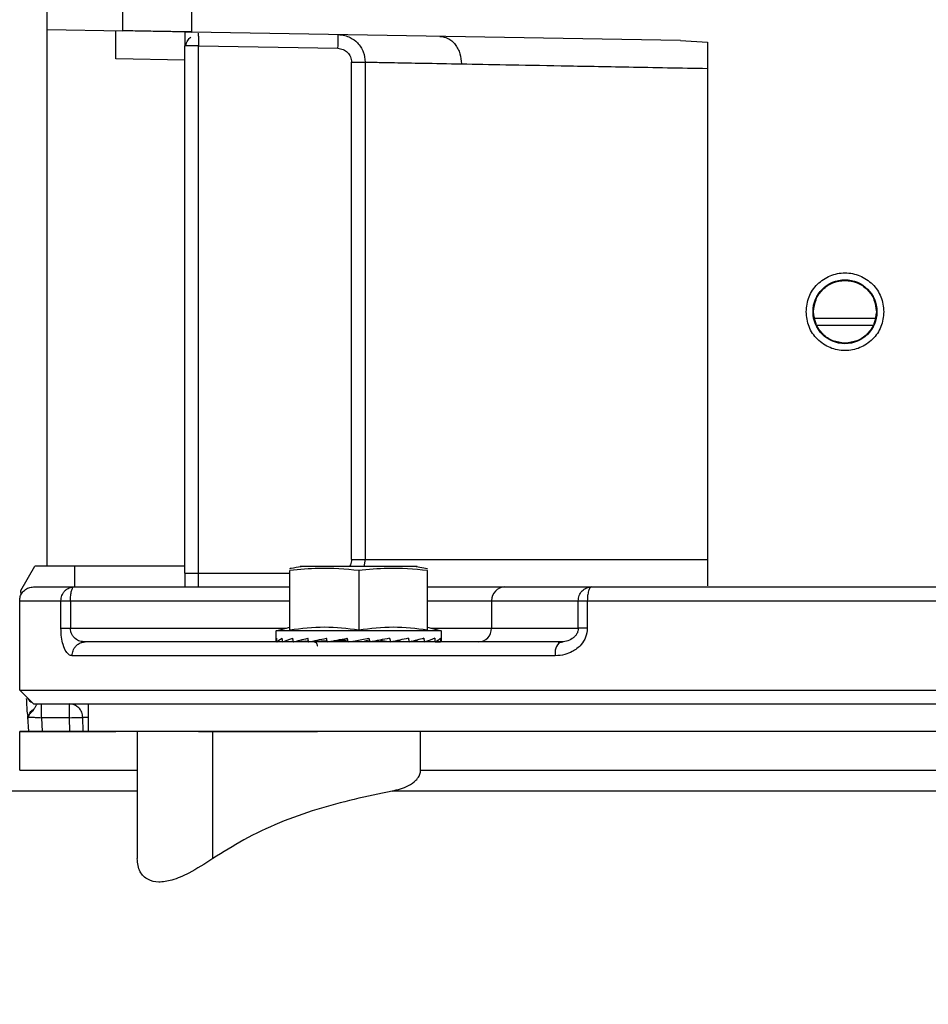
# Model space of a CAD drawing. Header units: inches. Extents: x 170 to 312, y 215 to 248.
# Tile 114 of 216: x 206.606 to 206.768, y 224.111 to 224.287. Entities that reach past the tile are written whole.
import ezdxf

# ---------------------------------------------------------------- set-up
doc = ezdxf.new("R2010")
doc.units = ezdxf.units.IN
doc.header["$LTSCALE"] = 0.25
doc.header["$MEASUREMENT"] = 0
doc.layers.add('ANNOTATIONS', color=1, linetype='Continuous')
doc.layers.add('STANDARD MOTOR RH', color=7, linetype='Continuous')
doc.styles.add('ARIAL', font='arial.ttf', dxfattribs={"height": 0.09375})
doc.dimstyles.new('STANDARD$0', dxfattribs={"dimtxt": 0.09375, "dimasz": 0.09375, "dimexe": 0.03125, "dimexo": 0.046875, "dimgap": 0.09, "dimtad": 0, "dimtih": 1, "dimtoh": 1, "dimdec": 4, "dimzin": 0, "dimdsep": 46, "dimtxsty": 'ARIAL', "dimcen": 0.09, "dimadec": 0, "dimazin": 0, "dimtfac": 1, "dimtdec": 4, "dimtofl": 0, "dimtmove": 0, "dimatfit": 1, "dimfxl": 1, "dimtolj": 1, "dimtzin": 0, "dimarcsym": 0})

# ---------------------------------------------------------------- blocks, each defined once
blk = doc.blocks.new('*D180')
at = {"layer": 'ANNOTATIONS', "color": 0, "lineweight": -2, "transparency": 16777216}
for p, q in [((205.9633579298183, 223.5853893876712), (205.9633579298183, 225.1525490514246)), ((207.0569764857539, 224.5784115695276), (207.0569764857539, 225.1525490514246)), ((206.0571079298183, 225.1212990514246), (206.2250572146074, 225.1212990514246)), ((206.9632264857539, 225.1212990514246), (206.7952772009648, 225.1212990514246))]:
    blk.add_line(p, q, dxfattribs=at)
at = {"layer": 'ANNOTATIONS', "color": 0, "transparency": 16777216}
for points in [[(206.0571079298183, 225.1369240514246), (206.0571079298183, 225.1056740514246), (205.9633579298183, 225.1212990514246)], [(206.9632264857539, 225.1369240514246), (206.9632264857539, 225.1056740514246), (207.0569764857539, 225.1212990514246)]]:
    blk.add_solid(points, dxfattribs=at)
at = {"layer": 'defpoints', "color": 0, "transparency": 16777216}
for p in [(205.9633579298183, 225.1212990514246), (207.0569764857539, 224.5315365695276), (205.9633579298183, 223.5385143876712)]:
    blk.add_point(p, dxfattribs=at)
at = {"layer": 'ANNOTATIONS', "color": 0, "transparency": 16777216, "insert": (206.5101672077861, 225.1212990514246), "char_height": 0.09375, "attachment_point": 5, "style": 'ARIAL'}
blk.add_mtext('\\A1;17 3/8"', dxfattribs=at)
blk = doc.blocks.new('*D165')
at = {"layer": 'ANNOTATIONS', "color": 0, "lineweight": -2, "transparency": 16777216}
for p, q in [((205.9633591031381, 223.5853893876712), (205.9633591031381, 225.5862628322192)), ((207.1867319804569, 225.0116590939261), (207.1867319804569, 225.5862628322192)), ((206.0571091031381, 225.5550128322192), (206.3939494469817, 225.5550128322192)), ((207.0929819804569, 225.5550128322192), (206.7561416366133, 225.5550128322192))]:
    blk.add_line(p, q, dxfattribs=at)
at = {"layer": 'ANNOTATIONS', "color": 0, "transparency": 16777216}
for points in [[(206.0571091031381, 225.5706378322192), (206.0571091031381, 225.5393878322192), (205.9633591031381, 225.5550128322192)], [(207.0929819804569, 225.5706378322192), (207.0929819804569, 225.5393878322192), (207.1867319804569, 225.5550128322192)]]:
    blk.add_solid(points, dxfattribs=at)
at = {"layer": 'defpoints', "color": 0, "transparency": 16777216}
for p in [(207.1867319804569, 225.5550128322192), (207.1867319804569, 224.9647840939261), (205.9633591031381, 223.5385143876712)]:
    blk.add_point(p, dxfattribs=at)
at = {"layer": 'ANNOTATIONS', "color": 0, "transparency": 16777216, "insert": (206.5750455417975, 225.5550128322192), "char_height": 0.09375, "attachment_point": 5, "style": 'ARIAL'}
blk.add_mtext('\\A1;20"', dxfattribs=at)

msp = doc.modelspace()

# ---------------------------------------------------------------- linework, layer by layer
at = {"layer": 'STANDARD MOTOR RH'}
for p, q in [((206.610510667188, 224.1889823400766), (206.610510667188, 224.7007932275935)), ((206.6240441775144, 224.2847410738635), (206.6240441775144, 224.2910981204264)), ((206.6363473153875, 224.2893803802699), (206.6363473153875, 224.284526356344)), ((206.610510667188, 224.2849769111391), (206.6240441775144, 224.2847410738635)), ((206.7237855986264, 224.2829998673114), (206.6363473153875, 224.284526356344)), ((206.6375776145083, 224.2820436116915), (206.6351170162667, 224.2820436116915)), ((206.6351170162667, 224.1877515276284), (206.6351170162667, 224.2820436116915)), ((206.6375776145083, 224.1852910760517), (206.6375776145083, 224.2820436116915)), ((206.6375776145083, 224.2820436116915), (206.662526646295, 224.2816083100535)), ((206.7237855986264, 224.2829998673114), (206.7286209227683, 224.2826965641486)), ((206.7286209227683, 224.2826965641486), (206.7286209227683, 224.1855175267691)), ((206.6351170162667, 224.2794969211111), (206.6228138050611, 224.2797116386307)), ((206.6649527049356, 224.2791478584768), (206.6674047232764, 224.2791478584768)), ((206.6649527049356, 224.1902125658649), (206.6649527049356, 224.2791478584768)), ((206.6674047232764, 224.2791478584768), (206.6674047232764, 224.1902125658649)), ((206.7586919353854, 224.2332734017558), (206.7477707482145, 224.2332734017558)), ((206.6649527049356, 224.1902125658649), (206.7286209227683, 224.1902125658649)), ((206.6674047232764, 224.1902125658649), (206.6671559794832, 224.188921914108)), ((206.6058147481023, 224.1846838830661), (206.6082961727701, 224.1889823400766)), ((206.6351170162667, 224.1889823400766), (206.6082961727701, 224.1889823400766)), ((206.6154320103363, 224.1852910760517), (206.6154320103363, 224.1889823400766)), ((206.6766893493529, 224.188921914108), (206.6557739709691, 224.188921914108)), ((206.6765434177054, 224.1889442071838), (206.678534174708, 224.188608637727)), ((206.6351170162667, 224.1877515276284), (206.6539284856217, 224.1877515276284)), ((206.6539284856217, 224.1775665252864), (206.6539284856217, 224.1882396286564)), ((206.6662316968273, 224.1882396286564), (206.6662316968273, 224.1775665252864)), ((206.6785348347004, 224.1775665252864), (206.6785348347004, 224.1882396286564)), ((206.6153080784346, 224.1852910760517), (206.6539284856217, 224.1852910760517)), ((206.6923763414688, 224.1852910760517), (206.7078983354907, 224.1852910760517)), ((206.6058561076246, 224.1838936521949), (206.6058147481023, 224.1846838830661)), ((206.6055894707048, 224.1668365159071), (206.6055894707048, 224.1828306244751)), ((206.6055894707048, 224.1828306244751), (206.6129703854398, 224.1828306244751)), ((206.6129703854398, 224.1779091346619), (206.6129703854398, 224.1828306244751)), ((206.6146712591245, 224.1828306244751), (206.6146712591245, 224.1779091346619)), ((206.6146712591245, 224.1828306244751), (206.6539284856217, 224.1828306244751)), ((206.6785348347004, 224.1828306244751), (206.7055215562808, 224.1828306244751)), ((206.6899995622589, 224.1828306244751), (206.6899995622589, 224.1779091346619)), ((206.7055215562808, 224.1779091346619), (206.7055215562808, 224.1828306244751)), ((206.7071301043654, 224.1828306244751), (206.7993244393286, 224.1828306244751)), ((206.7071301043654, 224.1828306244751), (206.7071301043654, 224.1779091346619)), ((206.6129703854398, 224.1779091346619), (206.6533045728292, 224.1779091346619)), ((206.6514678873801, 224.1774169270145), (206.6539284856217, 224.1780763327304)), ((206.6785348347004, 224.1780763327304), (206.680995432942, 224.1774169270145)), ((206.6791588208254, 224.1779091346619), (206.7055215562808, 224.1779091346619)), ((206.6514678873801, 224.17579481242), (206.6514678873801, 224.1774169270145)), ((206.680995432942, 224.1774169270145), (206.6514678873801, 224.1774169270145)), ((206.6680425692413, 224.1761127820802), (206.6681968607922, 224.1754627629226)), ((206.680995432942, 224.1774169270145), (206.680995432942, 224.17579481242)), ((206.6164373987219, 224.1752756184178), (206.6172855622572, 224.1754486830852)), ((206.6172855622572, 224.1754486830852), (206.6168196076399, 224.1755237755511)), ((206.6169015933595, 224.1755102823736), (206.6172855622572, 224.1754486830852)), ((206.6515892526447, 224.1754627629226), (206.6515992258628, 224.1754633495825)), ((206.6515992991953, 224.1754627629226), (206.6526024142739, 224.1755067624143)), ((206.6525770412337, 224.1754627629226), (206.6526063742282, 224.1754639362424)), ((206.654529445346, 224.1755501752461), (206.6526064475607, 224.1754627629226)), ((206.6544954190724, 224.1754627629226), (206.6545418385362, 224.175465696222)), ((206.657248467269, 224.1756000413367), (206.6545422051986, 224.1754627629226)), ((206.6572135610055, 224.1754627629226), (206.6572736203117, 224.1754680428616)), ((206.6605718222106, 224.1756686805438), (206.6572745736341, 224.1754627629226)), ((206.6598324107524, 224.175609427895), (206.6599017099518, 224.1756270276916)), ((206.6598789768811, 224.175625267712), (206.6598324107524, 224.175609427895)), ((206.6638754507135, 224.175752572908), (206.6606173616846, 224.1754627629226)), ((206.6631449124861, 224.175609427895), (206.6642597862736, 224.1758124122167)), ((206.6638754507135, 224.175752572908), (206.6631449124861, 224.175609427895)), ((206.6681280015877, 224.175752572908), (206.6672845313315, 224.175609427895)), ((206.6701332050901, 224.175752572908), (206.669318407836, 224.175609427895)), ((206.6701207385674, 224.1758071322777), (206.6701332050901, 224.175752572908)), ((206.6701332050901, 224.175752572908), (206.6719170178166, 224.1754627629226)), ((206.6729439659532, 224.1756604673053), (206.6752497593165, 224.1754627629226)), ((206.675188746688, 224.1754627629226), (206.6742287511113, 224.1755226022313)), ((206.6779211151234, 224.1754627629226), (206.6757427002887, 224.1755730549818)), ((206.6758304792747, 224.1755935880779), (206.6779679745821, 224.1754627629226)), ((206.6798568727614, 224.1754627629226), (206.678221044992, 224.1755366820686)), ((206.6782476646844, 224.1755448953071), (206.6798862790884, 224.1754627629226)), ((206.6799699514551, 224.1755014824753), (206.6808640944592, 224.1754627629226)), ((206.679973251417, 224.1755032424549), (206.6808741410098, 224.1754627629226)), ((206.7019240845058, 224.1752773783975), (206.7028304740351, 224.1754844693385)), ((206.7014100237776, 224.1729882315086), (206.6149814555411, 224.1729882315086)), ((206.6080623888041, 224.1643637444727), (206.6055894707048, 224.1668365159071)), ((206.6055894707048, 224.1668365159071), (206.9008650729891, 224.1668365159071)), ((206.6144276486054, 224.1643760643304), (206.6144276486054, 224.1619150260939)), ((206.6154477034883, 224.1641543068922), (206.6154745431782, 224.164154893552)), ((206.6178931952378, 224.1594539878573), (206.6178931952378, 224.1643748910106)), ((206.6071457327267, 224.1618006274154), (206.606947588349, 224.1630683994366)), ((206.6070700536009, 224.1622259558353), (206.6070012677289, 224.1620440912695)), ((206.6070012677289, 224.1620440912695), (206.6071794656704, 224.1620341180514)), ((206.6070012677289, 224.1620440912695), (206.6071369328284, 224.1594539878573)), ((206.6169316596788, 224.1594539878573), (206.6168879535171, 224.1619578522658)), ((206.6144276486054, 224.1619150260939), (206.6094716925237, 224.1619150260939)), ((206.6094716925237, 224.1619150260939), (206.6096007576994, 224.1594539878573)), ((206.6144276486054, 224.1619150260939), (206.6144706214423, 224.1594539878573)), ((206.6055900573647, 224.1525349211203), (206.6055900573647, 224.1594539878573)), ((206.6265990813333, 224.1594534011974), (206.6265992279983, 224.136706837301)), ((206.6375782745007, 224.1594545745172), (206.65884953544, 224.1594545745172)), ((206.6401326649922, 224.136706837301), (206.6401325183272, 224.1594534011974)), ((206.6773196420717, 224.1525343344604), (206.6773195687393, 224.1594534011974)), ((206.6265991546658, 224.1487990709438), (206.6028967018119, 224.1487990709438))]:
    msp.add_line(p, q, dxfattribs=at)
at = {"layer": 'STANDARD MOTOR RH', "flags": 128}
for points in [[(206.662526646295, 224.2816083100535), (206.6625350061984, 224.2820881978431), (206.6625430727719, 224.2825498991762), (206.662550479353, 224.2829752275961), (206.6625570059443, 224.2833477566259), (206.6625623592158, 224.2836539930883), (206.66256631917, 224.2838810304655), (206.6625687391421, 224.2840212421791), (206.6625695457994, 224.2840687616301)], [(206.6643427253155, 224.1754627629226), (206.6655742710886, 224.1756792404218), (206.6668104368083, 224.1758963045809), (206.6680425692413, 224.1761127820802)], [(206.6164510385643, 224.1752814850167), (206.6168360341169, 224.1754011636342), (206.6172855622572, 224.1754486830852)], [(206.6144276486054, 224.1619150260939), (206.61490768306, 224.1619238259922), (206.6153692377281, 224.1619314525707), (206.615794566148, 224.1619390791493), (206.6161673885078, 224.1619455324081), (206.6164733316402, 224.1619508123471), (206.6167006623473, 224.1619549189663), (206.616840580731, 224.1619572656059), (206.6168879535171, 224.1619578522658)], [(206.7418495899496, 224.1594534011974), (206.606029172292, 224.1594534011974), (206.6055900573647, 224.1594539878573), (206.622814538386, 224.1594539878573)], [(206.6206282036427, 224.1594534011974), (206.6188799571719, 224.1594539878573)], [(206.8291361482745, 224.1594539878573), (206.7423379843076, 224.1594539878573), (206.7315186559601, 224.1594534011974)], [(206.7532278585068, 224.1594539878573), (206.7418495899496, 224.1594534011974)], [(206.6055900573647, 224.1525349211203), (206.606029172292, 224.1525343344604), (206.6265990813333, 224.1525343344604)], [(206.6773196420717, 224.1525343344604), (206.7418495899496, 224.1525343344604), (206.7532279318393, 224.1525349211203), (206.829136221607, 224.1525349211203)], [(206.8342501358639, 224.1487996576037), (206.7815799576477, 224.1487996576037), (206.7703047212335, 224.1487990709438), (206.6722056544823, 224.1487990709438)]]:
    msp.add_lwpolyline(points, dxfattribs=at)
at = {"layer": 'STANDARD MOTOR RH'}
msp.add_circle((206.7532272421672, 224.2345037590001), 0.005720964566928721, dxfattribs=at)
for centre, radius, start, end in [((206.6924185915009, 224.1828720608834), 0.002419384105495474, 91.0006148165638, 180.9813437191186), ((206.6875804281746, 224.1778678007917), 0.002419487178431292, 271.0013184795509, 0.9788733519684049), ((206.703810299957, 224.1735275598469), 0.002460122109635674, 128.6564298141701, 192.6637102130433), ((206.6087470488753, 224.1663443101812), 0.001968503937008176, 208.2291229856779, 241.7708770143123), ((206.6144276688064, 224.1619151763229), 0.002460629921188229, 55.25901378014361, 90)]:
    msp.add_arc(centre, radius, start, end, dxfattribs=at)
at = {"layer": 'STANDARD MOTOR RH', "extrusion": (0, 0, -1)}
for centre, major_axis, ratio, start_param, end_param in [((206.666231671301, 224.1757946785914), (-0.01476377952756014, 0), 0.175787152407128, 6.154890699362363, 6.406153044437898), ((206.666231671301, 224.1837465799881), (0, 0.06223454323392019), 0.2372280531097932, 4.578884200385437, 4.589421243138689), ((206.666231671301, 224.1757946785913), (-0.01476331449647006, -0.0006915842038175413), 0.1694362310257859, 0.1414418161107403, 0.3927041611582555), ((206.666231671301, 224.1837465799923), (-0.004031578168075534, 0.06222774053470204), 0.2282368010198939, 4.593670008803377, 4.604207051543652), ((206.666231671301, 224.1757946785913), (-0.01476241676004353, -0.001328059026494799), 0.15104183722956, 0.40889138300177, 0.6601537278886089), ((206.666231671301, 224.1837465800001), (-0.007699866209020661, 0.06221501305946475), 0.2024732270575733, 4.60393748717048, 4.614474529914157), ((206.666231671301, 224.1757946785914), (-0.01476201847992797, -0.001863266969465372), 0.1223802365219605, 0.6725492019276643, 0.9238115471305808), ((206.666231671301, 224.1837465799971), (-0.01072885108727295, 0.0622099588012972), 0.163029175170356, 4.606993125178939, 4.617530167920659), ((206.666231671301, 224.1757946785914), (-0.01476249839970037, -0.002264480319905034), 0.08588791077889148, 0.9320768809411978, 1.183339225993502), ((206.666231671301, 224.1837465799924), (-0.0129570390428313, 0.06221708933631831), 0.1137473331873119, 4.602568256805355, 4.613105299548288), ((206.666231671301, 224.1757946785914), (-0.01476336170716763, -0.002511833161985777), 0.04421959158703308, 1.188225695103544, 1.439488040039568), ((206.666231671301, 224.1837465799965), (-0.01431068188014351, 0.06222894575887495), 0.05832561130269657, 4.592296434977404, 4.602833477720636), ((206.666231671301, 224.1757946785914), (-0.01476336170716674, -0.002511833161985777), 0.04421959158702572, 4.335145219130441, 4.586407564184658), ((206.666231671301, 224.1837465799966), (-0.01431068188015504, 0.06222894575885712), 0.05832561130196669, 1.70717629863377, 1.717713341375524), ((206.666231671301, 224.1757946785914), (-0.01476249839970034, -0.002264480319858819), 0.08588791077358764, 4.078996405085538, 4.33025875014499), ((206.666231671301, 224.1837465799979), (-0.01295703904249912, 0.06221708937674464), 0.1137473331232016, 1.717448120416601, 1.727985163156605), ((206.666231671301, 224.1757946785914), (-0.01476201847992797, -0.001863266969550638), 0.1223802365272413, 3.819468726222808, 4.070731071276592), ((206.666231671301, 224.1837465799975), (-0.01072885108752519, 0.0622099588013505), 0.1630291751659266, 1.721872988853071, 1.732410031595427), ((206.666231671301, 224.1757946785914), (-0.01476241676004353, -0.001328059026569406), 0.151041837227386, 3.555810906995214, 3.807073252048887), ((206.666231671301, 224.18374658), (-0.007699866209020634, 0.06221501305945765), 0.2024732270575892, 1.718817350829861, 1.729354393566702), ((206.666231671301, 224.1757946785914), (-0.01476331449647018, -0.0006915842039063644), 0.1694362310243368, 3.288361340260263, 3.539623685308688), ((206.666231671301, 224.183746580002), (-0.004031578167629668, 0.06222774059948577), 0.2282368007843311, 1.708549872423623, 1.719086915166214), ((206.666231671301, 224.1757946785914), (-0.01476241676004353, 0.001328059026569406), 0.1510418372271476, 5.617704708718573, 5.64960366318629), ((206.666231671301, 224.1757946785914), (-0.01476201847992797, 0.001863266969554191), 0.1223802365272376, 5.354046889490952, 5.40473773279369), ((206.666231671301, 224.1757946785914), (-0.01476377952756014, 0), 0.1757871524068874, 3.141592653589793, 3.269887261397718)]:
    msp.add_ellipse(centre, major_axis=major_axis, ratio=ratio, start_param=start_param, end_param=end_param, dxfattribs=at)
at = {"layer": 'STANDARD MOTOR RH'}
for points, knots in [([(206.6228138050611, 224.2797116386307), (206.6228139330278, 224.2801174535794), (206.6228141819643, 224.2809068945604), (206.6228156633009, 224.2819986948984), (206.6228163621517, 224.2829195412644), (206.6228166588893, 224.2838518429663), (206.6228151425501, 224.2846085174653), (206.6228142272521, 224.2847136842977), (206.6228138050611, 224.2847621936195)], [0, 0, 0, 0, 0.1548071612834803, 0.3011498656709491, 0.4389768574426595, 0.5684717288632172, 0.8009529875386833, 0.9999999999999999, 0.9999999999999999, 0.9999999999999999, 0.9999999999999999]), ([(206.6363473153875, 224.284526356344), (206.6362631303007, 224.2845277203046), (206.6361348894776, 224.2845297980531), (206.6353625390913, 224.2845437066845), (206.6344170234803, 224.2845592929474), (206.6331469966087, 224.2845828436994), (206.6316293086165, 224.2846085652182), (206.6301957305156, 224.2846340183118), (206.628762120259, 224.2846577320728), (206.6272444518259, 224.2846852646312), (206.6259744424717, 224.2847068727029), (206.6250289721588, 224.2847241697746), (206.6242564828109, 224.284736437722), (206.6241283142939, 224.2847392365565), (206.6240441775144, 224.2847410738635)], [0, 0, 0, 0, 0.1212505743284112, 0.1847034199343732, 0.2498993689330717, 0.3548312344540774, 0.4224409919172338, 0.4999992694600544, 0.5775608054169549, 0.6451710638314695, 0.7500993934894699, 0.8152956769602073, 0.8787500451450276, 1, 1, 1, 1]), ([(206.6351170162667, 224.2845474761), (206.6351170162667, 224.2841532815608), (206.6351170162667, 224.2833646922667), (206.6351170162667, 224.2824840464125), (206.6351170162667, 224.2820436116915)], [0, 0, 0, 0, 0.4998730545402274, 1, 1, 1, 1]), ([(206.6351170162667, 224.2845474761), (206.6351473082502, 224.2845469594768), (206.6352103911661, 224.2845458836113), (206.6356105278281, 224.2845389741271), (206.6361009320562, 224.2845305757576), (206.6363473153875, 224.284526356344)], [0, 0, 0, 0, 0.3149139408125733, 0.6558068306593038, 1, 1, 1, 1]), ([(206.6352887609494, 224.2820436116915), (206.6353910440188, 224.2823986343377), (206.6355799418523, 224.283054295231), (206.6359951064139, 224.2834308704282), (206.6361854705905, 224.2836035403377)], [0, 0, 0, 0, 0.5414729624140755, 1, 1, 1, 1]), ([(206.6375380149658, 224.2843198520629), (206.6375380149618, 224.2843198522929), (206.6375380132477, 224.284319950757), (206.63754247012, 224.2840639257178), (206.6375482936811, 224.2837170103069), (206.6375580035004, 224.2831943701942), (206.6375680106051, 224.2826027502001), (206.6375742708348, 224.2822382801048), (206.6375776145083, 224.2820436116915)], [0, 0, 0, 0, 0.0004048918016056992, 0.1733247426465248, 0.3512048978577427, 0.6239300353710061, 0.7991359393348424, 1, 1, 1, 1]), ([(206.6625695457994, 224.2840687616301), (206.6629702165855, 224.2840334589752), (206.6637168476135, 224.2839676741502), (206.6649096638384, 224.2834928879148), (206.6658997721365, 224.2827721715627), (206.6666368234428, 224.2818434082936), (206.6672394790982, 224.280709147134), (206.6673393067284, 224.2797659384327), (206.6674047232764, 224.2791478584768)], [0, 0, 0, 0, 0.1576049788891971, 0.2936894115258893, 0.5004798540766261, 0.6313506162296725, 0.7584258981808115, 0.9999999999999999, 0.9999999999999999, 0.9999999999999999, 0.9999999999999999]), ([(206.680766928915, 224.28375079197), (206.6812551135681, 224.2836776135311), (206.6820058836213, 224.2835650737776), (206.6829011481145, 224.2829458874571), (206.6835157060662, 224.2823109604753), (206.6840079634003, 224.2815261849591), (206.6844817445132, 224.280388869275), (206.6845548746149, 224.279444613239), (206.6846024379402, 224.2788304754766)], [0, 0, 0, 0, 0.2395950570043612, 0.3684687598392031, 0.4999530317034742, 0.6314915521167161, 0.7603245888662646, 1, 1, 1, 1]), ([(206.662526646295, 224.2816083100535), (206.662845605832, 224.2815665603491), (206.663483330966, 224.2814830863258), (206.6642838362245, 224.2809129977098), (206.6648435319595, 224.2801053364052), (206.6649163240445, 224.279466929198), (206.6649527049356, 224.2791478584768)], [0, 0, 0, 0, 0.2502223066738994, 0.5002924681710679, 0.7502502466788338, 1, 1, 1, 1]), ([(206.6674047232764, 224.2791478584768), (206.6678888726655, 224.2791387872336), (206.6688662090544, 224.2791204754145), (206.6724491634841, 224.2790543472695), (206.6775023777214, 224.2789606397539), (206.6822217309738, 224.2788741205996), (206.6846024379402, 224.2788304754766)], [0, 0, 0, 0, 0.2431986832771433, 0.4909371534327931, 0.7432000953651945, 1, 1, 1, 1]), ([(206.6846024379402, 224.2788304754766), (206.6871589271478, 224.2787829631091), (206.6924925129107, 224.2786838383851), (206.7025779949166, 224.2784969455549), (206.7146183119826, 224.278275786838), (206.7238442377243, 224.2781059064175), (206.7286209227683, 224.2780179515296)], [0, 0, 0, 0, 0.2213453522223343, 0.4617912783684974, 0.7213446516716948, 1, 1, 1, 1]), ([(206.746275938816, 224.2345036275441), (206.7463804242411, 224.2354135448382), (206.7465893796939, 224.2372332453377), (206.7481968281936, 224.2395472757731), (206.7504947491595, 224.2410929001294), (206.753227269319, 224.2416359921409), (206.7559597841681, 224.2410929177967), (206.7582576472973, 224.2395472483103), (206.7598650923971, 224.2372332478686), (206.7600740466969, 224.2354135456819), (206.7601785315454, 224.2345036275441)], [0, 0, 0, 0, 0.1250148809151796, 0.2500113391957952, 0.375003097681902, 0.5000014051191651, 0.6249997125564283, 0.7499886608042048, 0.8749851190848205, 1, 1, 1, 1]), ([(206.7476160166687, 224.2345036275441), (206.7477006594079, 224.2352401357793), (206.747869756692, 224.2367115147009), (206.7491676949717, 224.2385653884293), (206.7510208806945, 224.2398623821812), (206.7524913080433, 224.2400315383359), (206.753227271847, 224.2401162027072)], [0, 0, 0, 0, 0.2503533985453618, 0.5001501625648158, 0.7498200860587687, 1, 1, 1, 1]), ([(206.753227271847, 224.2401162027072), (206.7539634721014, 224.2400313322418), (206.7554340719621, 224.239861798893), (206.7572875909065, 224.2385650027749), (206.7585845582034, 224.2367108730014), (206.7587537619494, 224.2352398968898), (206.7588384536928, 224.2345036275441)], [0, 0, 0, 0, 0.2502803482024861, 0.4999485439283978, 0.7497086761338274, 1, 1, 1, 1]), ([(206.7601785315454, 224.2345036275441), (206.7600740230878, 224.2335939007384), (206.7598649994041, 224.2317743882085), (206.7582574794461, 224.22946066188), (206.7559599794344, 224.2279142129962), (206.753227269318, 224.2273713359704), (206.7504945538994, 224.2279142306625), (206.7481969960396, 224.2294606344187), (206.7465894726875, 224.2317743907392), (206.7463804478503, 224.233593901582), (206.746275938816, 224.2345036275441)], [0, 0, 0, 0, 0.1249912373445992, 0.249990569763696, 0.3749974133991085, 0.4999985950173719, 0.6249997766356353, 0.7500094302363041, 0.875008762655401, 1, 1, 1, 1]), ([(206.753227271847, 224.2288898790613), (206.7524916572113, 224.2289742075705), (206.751020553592, 224.2291428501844), (206.7491677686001, 224.2304406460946), (206.7478694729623, 224.23229407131), (206.7477005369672, 224.2337668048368), (206.7476160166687, 224.2345036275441)], [0, 0, 0, 0, 0.2498303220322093, 0.4996179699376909, 0.7496540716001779, 1, 1, 1, 1]), ([(206.7588384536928, 224.2345036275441), (206.7587538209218, 224.2337668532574), (206.7585846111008, 224.2322937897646), (206.7572866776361, 224.2304395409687), (206.7554329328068, 224.2291433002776), (206.7539624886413, 224.228974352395), (206.753227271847, 224.2288898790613)], [0, 0, 0, 0, 0.2503530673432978, 0.5005413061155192, 0.750272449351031, 1, 1, 1, 1]), ([(206.7582035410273, 224.2320431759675), (206.757678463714, 224.2320431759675), (206.7560864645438, 224.2320431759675), (206.7526537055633, 224.2320431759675), (206.7498969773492, 224.2320431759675), (206.7482510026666, 224.2320431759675)], [0, 0, 0, 0, 0.1654817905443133, 0.5017296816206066, 1, 1, 1, 1]), ([(206.6649527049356, 224.1902125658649), (206.664930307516, 224.1898815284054), (206.6648981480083, 224.1894062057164), (206.6646164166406, 224.1890346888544), (206.6645308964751, 224.188921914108)], [0, 0, 0, 0, 0.696447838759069, 1, 1, 1, 1]), ([(206.6662316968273, 224.1882396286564), (206.6638579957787, 224.1884443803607), (206.6597543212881, 224.1887983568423), (206.6556561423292, 224.188405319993), (206.6539284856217, 224.1882396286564)], [0, 0, 0, 0, 0.5784330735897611, 1, 1, 1, 1]), ([(206.6539291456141, 224.1886098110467), (206.6539985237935, 224.1886234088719), (206.6546589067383, 224.1887528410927), (206.6553243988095, 224.1888538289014), (206.6559199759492, 224.1889442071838)], [0, 0, 0, 0, 0.1050574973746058, 1, 1, 1, 1]), ([(206.6785348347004, 224.1882396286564), (206.6761612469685, 224.1884443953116), (206.6720580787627, 224.1887983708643), (206.6679593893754, 224.188405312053), (206.6662316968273, 224.1882396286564)], [0, 0, 0, 0, 0.5784768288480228, 1, 1, 1, 1]), ([(206.6351170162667, 224.1877515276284), (206.6351170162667, 224.1873197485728), (206.6351170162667, 224.1864562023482), (206.6351170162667, 224.18567944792), (206.6351170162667, 224.1852910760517)], [0, 0, 0, 0, 0.5000068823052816, 1, 1, 1, 1]), ([(206.605593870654, 224.1826827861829), (206.6055990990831, 224.1829161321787), (206.6056100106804, 224.1834031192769), (206.6059026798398, 224.1841096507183), (206.6064304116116, 224.1847457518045), (206.6071797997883, 224.1852037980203), (206.6077677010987, 224.1852627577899), (206.6080500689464, 224.1852910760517)], [0, 0, 0, 0, 0.1741697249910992, 0.3634877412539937, 0.5604695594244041, 0.7888943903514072, 1, 1, 1, 1]), ([(206.6080500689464, 224.1852910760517), (206.6082123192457, 224.1852910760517), (206.608536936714, 224.1852910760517), (206.6109743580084, 224.1852910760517), (206.6138638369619, 224.1852910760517), (206.6153080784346, 224.1852910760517)], [0, 0, 0, 0, 0.3332499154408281, 0.6667398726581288, 1, 1, 1, 1]), ([(206.6129703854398, 224.1828306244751), (206.6130015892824, 224.1831402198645), (206.61304958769, 224.1836164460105), (206.6133412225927, 224.184189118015), (206.6136427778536, 224.1845835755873), (206.6140175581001, 224.1849004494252), (206.6145614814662, 224.1852082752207), (206.6150139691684, 224.1852584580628), (206.6153080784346, 224.1852910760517)], [0, 0, 0, 0, 0.2394574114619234, 0.3683384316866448, 0.5000348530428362, 0.6316077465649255, 0.7605513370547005, 1, 1, 1, 1]), ([(206.6146712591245, 224.1828306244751), (206.6146808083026, 224.1831530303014), (206.6146999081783, 224.1837978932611), (206.614847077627, 224.1846113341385), (206.6150576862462, 224.1851802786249), (206.6152246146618, 224.1852541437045), (206.6153080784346, 224.1852910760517)], [0, 0, 0, 0, 0.2500079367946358, 0.5000556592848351, 0.7500291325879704, 1, 1, 1, 1]), ([(206.6785348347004, 224.1852910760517), (206.6789487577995, 224.1852910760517), (206.681559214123, 224.1852910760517), (206.6855262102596, 224.1852910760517), (206.690032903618, 224.1852910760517), (206.6915951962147, 224.1852910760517), (206.6923763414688, 224.1852910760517)], [0, 0, 0, 0, 0.05910041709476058, 0.3727239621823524, 0.6863624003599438, 1, 1, 1, 1]), ([(206.7055215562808, 224.1828306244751), (206.7055572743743, 224.1831530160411), (206.7056287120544, 224.1837978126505), (206.7061784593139, 224.184611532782), (206.7069637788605, 224.18518016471), (206.7075868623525, 224.1852541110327), (206.7078983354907, 224.1852910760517)], [0, 0, 0, 0, 0.2500015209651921, 0.5000134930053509, 0.750061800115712, 1, 1, 1, 1]), ([(206.7078983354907, 224.1852910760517), (206.7078016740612, 224.1852584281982), (206.7076529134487, 224.1852081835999), (206.7074741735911, 224.184900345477), (206.7073511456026, 224.1845840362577), (206.7072518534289, 224.1841887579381), (206.7071561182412, 224.1836165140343), (206.7071403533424, 224.1831402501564), (206.7071301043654, 224.1828306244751)], [0, 0, 0, 0, 0.2393625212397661, 0.3683756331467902, 0.5000491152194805, 0.6316010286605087, 0.7604987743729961, 1, 1, 1, 1]), ([(206.7078983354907, 224.1852910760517), (206.7128125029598, 224.1852910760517), (206.722644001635, 224.1852910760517), (206.7378667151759, 224.1852910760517), (206.753227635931, 224.1852910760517), (206.7685883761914, 224.1852910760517), (206.7838110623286, 224.1852910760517), (206.7936421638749, 224.1852910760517), (206.7985561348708, 224.1852910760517)], [0, 0, 0, 0, 0.1666354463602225, 0.3333781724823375, 0.5000002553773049, 0.6666342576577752, 0.833370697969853, 0.9999999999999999, 0.9999999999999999, 0.9999999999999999, 0.9999999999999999]), ([(206.6129703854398, 224.1828306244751), (206.6130477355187, 224.1828306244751), (206.6132023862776, 224.1828306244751), (206.613602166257, 224.1828306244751), (206.6140930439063, 224.1828306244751), (206.6144785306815, 224.1828306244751), (206.6146712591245, 224.1828306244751)], [0, 0, 0, 0, 0.250098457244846, 0.5000371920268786, 0.7500379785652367, 1, 1, 1, 1]), ([(206.7055215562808, 224.1828306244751), (206.7055882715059, 224.1828306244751), (206.7057217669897, 224.1828306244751), (206.7060945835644, 224.1828306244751), (206.7065637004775, 224.1828306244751), (206.7069413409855, 224.1828306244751), (206.7071301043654, 224.1828306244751)], [0, 0, 0, 0, 0.2498603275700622, 0.4999642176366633, 0.7500574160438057, 1, 1, 1, 1]), ([(206.6149814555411, 224.1729882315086), (206.6147705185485, 224.173029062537), (206.6143860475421, 224.1731034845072), (206.6138146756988, 224.1737418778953), (206.6133560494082, 224.1747741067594), (206.6130313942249, 224.1762841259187), (206.6129909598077, 224.1773611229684), (206.6129703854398, 224.1779091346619)], [0, 0, 0, 0, 0.2106010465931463, 0.3838586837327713, 0.6274525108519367, 0.8104355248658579, 1, 1, 1, 1]), ([(206.6168196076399, 224.1755237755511), (206.6166640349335, 224.1755405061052), (206.6162097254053, 224.1755893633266), (206.6156470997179, 224.1759216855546), (206.6151752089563, 224.1763978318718), (206.6148992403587, 224.1768393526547), (206.6147096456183, 224.1773452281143), (206.6146836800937, 224.177726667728), (206.6146712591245, 224.1779091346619)], [0, 0, 0, 0, 0.1603370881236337, 0.4682226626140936, 0.619428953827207, 0.7498422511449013, 0.8803335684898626, 1, 1, 1, 1]), ([(206.6662316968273, 224.1775665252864), (206.6642008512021, 224.177819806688), (206.6600996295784, 224.1783312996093), (206.6559987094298, 224.1778230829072), (206.6539284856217, 224.1775665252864)], [0, 0, 0, 0, 0.4951806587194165, 1, 1, 1, 1]), ([(206.6785348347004, 224.1775665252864), (206.6765040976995, 224.1778198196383), (206.672403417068, 224.1783312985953), (206.6683020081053, 224.1778230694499), (206.6662316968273, 224.1775665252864)], [0, 0, 0, 0, 0.4952194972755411, 1, 1, 1, 1]), ([(206.7071301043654, 224.1779091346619), (206.7070672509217, 224.1773611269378), (206.7069437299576, 224.1762841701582), (206.7059672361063, 224.1747741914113), (206.7046275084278, 224.1737415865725), (206.7030165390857, 224.1731036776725), (206.7019790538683, 224.17302912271), (206.7014100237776, 224.1729882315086)], [0, 0, 0, 0, 0.1895703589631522, 0.3725478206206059, 0.6161148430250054, 0.7894502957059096, 1, 1, 1, 1]), ([(206.7055215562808, 224.1779091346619), (206.705505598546, 224.1777266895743), (206.7054722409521, 224.1773453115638), (206.7052258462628, 224.1768389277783), (206.7048728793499, 224.1763986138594), (206.7042740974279, 224.175918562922), (206.7033852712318, 224.1755280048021), (206.7026495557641, 224.1754755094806), (206.702273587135, 224.1754486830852)], [0, 0, 0, 0, 0.1030411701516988, 0.2153943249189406, 0.327788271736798, 0.4579650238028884, 0.7230068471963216, 1, 1, 1, 1]), ([(206.7071301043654, 224.1779091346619), (206.7069413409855, 224.1779091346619), (206.7065637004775, 224.1779091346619), (206.7060945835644, 224.1779091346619), (206.7057217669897, 224.1779091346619), (206.7055882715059, 224.1779091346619), (206.7055215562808, 224.1779091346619)], [0, 0, 0, 0, 0.2499425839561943, 0.5000357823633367, 0.7501396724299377, 1, 1, 1, 1]), ([(206.6149814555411, 224.1729882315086), (206.6150122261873, 224.1732976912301), (206.6150595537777, 224.1737736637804), (206.6153468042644, 224.1743471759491), (206.6156448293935, 224.1747389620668), (206.6160115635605, 224.1750641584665), (206.6162964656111, 224.175205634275), (206.6164373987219, 224.1752756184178)], [0, 0, 0, 0, 0.3148929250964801, 0.4843292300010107, 0.657340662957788, 0.8304959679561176, 1, 1, 1, 1]), ([(206.702273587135, 224.1754486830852), (206.6974946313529, 224.1754486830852), (206.6879366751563, 224.1754486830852), (206.6744975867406, 224.1754486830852), (206.6619123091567, 224.1754486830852), (206.6503783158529, 224.1754486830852), (206.6400034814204, 224.1754486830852), (206.6309463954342, 224.1754486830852), (206.6231695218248, 224.1754486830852), (206.6192468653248, 224.1754486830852), (206.6172855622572, 224.1754486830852)], [0, 0, 0, 0, 0.1249983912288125, 0.2499979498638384, 0.3750022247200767, 0.500004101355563, 0.6250056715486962, 0.7500039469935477, 0.8750035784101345, 1, 1, 1, 1]), ([(206.6588321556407, 224.1746871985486), (206.6588402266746, 224.1747330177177), (206.6588572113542, 224.1748294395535), (206.6588379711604, 224.1749830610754), (206.6587785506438, 224.1751369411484), (206.658675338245, 224.1752743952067), (206.6585383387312, 224.1753770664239), (206.658386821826, 224.1754383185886), (206.6582831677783, 224.17544537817), (206.6582346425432, 224.1754486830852)], [0, 0, 0, 0, 0.1251107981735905, 0.2632830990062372, 0.4117610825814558, 0.5663493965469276, 0.7207137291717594, 0.8692532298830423, 1, 1, 1, 1]), ([(206.6069493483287, 224.1630337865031), (206.6069433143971, 224.1631483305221), (206.6069089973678, 224.1637997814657), (206.6068624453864, 224.1646906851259), (206.6068378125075, 224.1651613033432), (206.6068292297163, 224.1653252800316)], [0, 0, 0, 0, 0.1220420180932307, 0.6940946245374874, 1, 1, 1, 1]), ([(206.6071074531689, 224.1622482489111), (206.6071340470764, 224.1623178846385), (206.6072181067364, 224.1625379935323), (206.6078527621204, 224.1629981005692), (206.6081648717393, 224.1634771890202), (206.6083048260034, 224.1636920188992)], [0, 0, 0, 0, 0.2033536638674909, 0.6427727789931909, 0.9999999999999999, 0.9999999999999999, 0.9999999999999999, 0.9999999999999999]), ([(206.6080500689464, 224.1643760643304), (206.608289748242, 224.1643760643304), (206.6087691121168, 224.1643760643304), (206.6126257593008, 224.1643760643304), (206.6187094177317, 224.1643760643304), (206.6271425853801, 224.1643760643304), (206.6377204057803, 224.1643760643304), (206.6502784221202, 224.1643760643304), (206.6645960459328, 224.1643760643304), (206.680430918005, 224.1643760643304), (206.6975117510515, 224.1643760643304), (206.7155449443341, 224.1643760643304), (206.7342237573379, 224.1643760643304), (206.7468927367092, 224.1643760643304), (206.753227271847, 224.1643760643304)], [0, 0, 0, 0, 0.08333205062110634, 0.1666659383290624, 0.2499992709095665, 0.333333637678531, 0.4166659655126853, 0.4999975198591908, 0.5833329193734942, 0.6666666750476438, 0.7499991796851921, 0.8333335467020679, 0.9166661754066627, 1, 1, 1, 1]), ([(206.6083048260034, 224.1636920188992), (206.6083481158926, 224.1637479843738), (206.6085078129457, 224.1639544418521), (206.6085968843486, 224.1642137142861), (206.608652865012, 224.1642662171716), (206.6086717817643, 224.1642839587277)], [0, 0, 0, 0, 0.1975722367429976, 0.72884695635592, 1, 1, 1, 1]), ([(206.6094719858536, 224.1619150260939), (206.6094719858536, 224.1622392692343), (206.6094719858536, 224.1628878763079), (206.6094719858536, 224.1636737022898), (206.6094719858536, 224.1641313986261), (206.6094719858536, 224.1641935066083), (206.6094719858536, 224.1641959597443)], [0, 0, 0, 0, 0.328839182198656, 0.6578008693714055, 0.9864838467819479, 1, 1, 1, 1]), ([(206.6168879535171, 224.1619578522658), (206.6168453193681, 224.1622739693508), (206.616760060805, 224.1629061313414), (206.6162347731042, 224.1636888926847), (206.6157259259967, 224.1639740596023), (206.6154953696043, 224.1641032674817)], [0, 0, 0, 0, 0.3535998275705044, 0.7071189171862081, 1, 1, 1, 1]), ([(206.753227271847, 224.1643760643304), (206.7595617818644, 224.1643760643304), (206.7722307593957, 224.1643760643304), (206.7909095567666, 224.1643760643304), (206.8089427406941, 224.1643760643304), (206.8260235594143, 224.1643760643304), (206.8418584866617, 224.1643760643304), (206.8561760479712, 224.1643760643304), (206.8687340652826, 224.1643760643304), (206.8793118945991, 224.1643760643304), (206.8877450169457, 224.1643760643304), (206.8938288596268, 224.1643760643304), (206.8976852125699, 224.1643760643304), (206.898164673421, 224.1643760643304), (206.898404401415, 224.1643760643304)], [0, 0, 0, 0, 0.08333352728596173, 0.1666664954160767, 0.2500005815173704, 0.3333331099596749, 0.416667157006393, 0.5000023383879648, 0.5833339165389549, 0.6666662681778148, 0.7500006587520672, 0.8333341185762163, 0.9166679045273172, 1, 1, 1, 1]), ([(206.6071794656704, 224.1620341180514), (206.6072494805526, 224.1620304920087), (206.6073913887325, 224.162023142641), (206.6077801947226, 224.1620034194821), (206.6082870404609, 224.1619755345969), (206.6088965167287, 224.1619445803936), (206.6092714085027, 224.1619253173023), (206.6094716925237, 224.1619150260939)], [0, 0, 0, 0, 0.167488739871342, 0.3394710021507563, 0.6164081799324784, 0.7950680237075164, 1, 1, 1, 1]), ([(206.6071878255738, 224.1620135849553), (206.6073320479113, 224.1625028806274), (206.6074766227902, 224.1629933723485), (206.6078577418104, 224.1633140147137), (206.6078586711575, 224.1633147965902)], [0, 0, 0, 0, 0.9975615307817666, 1, 1, 1, 1]), ([(206.6178931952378, 224.1619689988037), (206.6176505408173, 224.1619678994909), (206.6170130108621, 224.1619650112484), (206.6169357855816, 224.1619605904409), (206.6168879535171, 224.1619578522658)], [0, 0, 0, 0, 0.3806165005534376, 1, 1, 1, 1]), ([(206.6722056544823, 224.1487990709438), (206.6732121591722, 224.1490466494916), (206.6747506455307, 224.1494250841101), (206.6763369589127, 224.1505107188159), (206.677038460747, 224.1513870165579), (206.6772934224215, 224.1520434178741), (206.6773133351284, 224.1524162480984), (206.6773196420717, 224.1525343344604)], [0, 0, 0, 0, 0.4552347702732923, 0.6958462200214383, 0.8349869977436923, 0.9477355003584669, 1, 1, 1, 1]), ([(206.6722056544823, 224.1487990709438), (206.6676878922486, 224.147830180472), (206.6585515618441, 224.1458707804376), (206.6477978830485, 224.1415045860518), (206.6419636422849, 224.1378528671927), (206.6401326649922, 224.136706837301)], [0, 0, 0, 0, 0.401624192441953, 0.8122099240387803, 1, 1, 1, 1]), ([(206.6401326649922, 224.136706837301), (206.6387158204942, 224.1357927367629), (206.6362797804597, 224.1342210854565), (206.6329264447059, 224.1327910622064), (206.6303786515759, 224.1323807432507), (206.6283407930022, 224.1328800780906), (206.6268772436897, 224.1343618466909), (206.6266967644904, 224.1358841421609), (206.6265992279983, 224.136706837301)], [0, 0, 0, 0, 0.2175789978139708, 0.3740926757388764, 0.5058421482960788, 0.6376972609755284, 0.8042004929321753, 1, 1, 1, 1])]:
    msp.add_open_spline(points, degree=3, knots=knots, dxfattribs=at)

# ---------------------------------------------------------------- dimensions: what is measured, and where the dimension line sits
at = {"layer": 'ANNOTATIONS'}
dim = msp.add_linear_dim(base=(207.1867319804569, 225.5550128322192), p1=(205.9633591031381, 223.5385143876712), p2=(207.1867319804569, 224.9647840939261), angle=180, text='20"', dimstyle='STANDARD$0', dxfattribs=at)
dim.commit()
dim.dimension.update_dxf_attribs({"geometry": '*D165', "text_midpoint": (206.5750455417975, 225.5550128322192), "dimtype": 160})
dim = msp.add_linear_dim(base=(205.9633579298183, 225.1212990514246), p1=(207.0569764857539, 224.5315365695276), p2=(205.9633579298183, 223.5385143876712), text='17 3/8"', dimstyle='STANDARD$0', dxfattribs=at)
dim.commit()
dim.dimension.update_dxf_attribs({"geometry": '*D180', "text_midpoint": (206.5101672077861, 225.1212990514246), "dimtype": 160})

doc.saveas('drawing.dxf')
